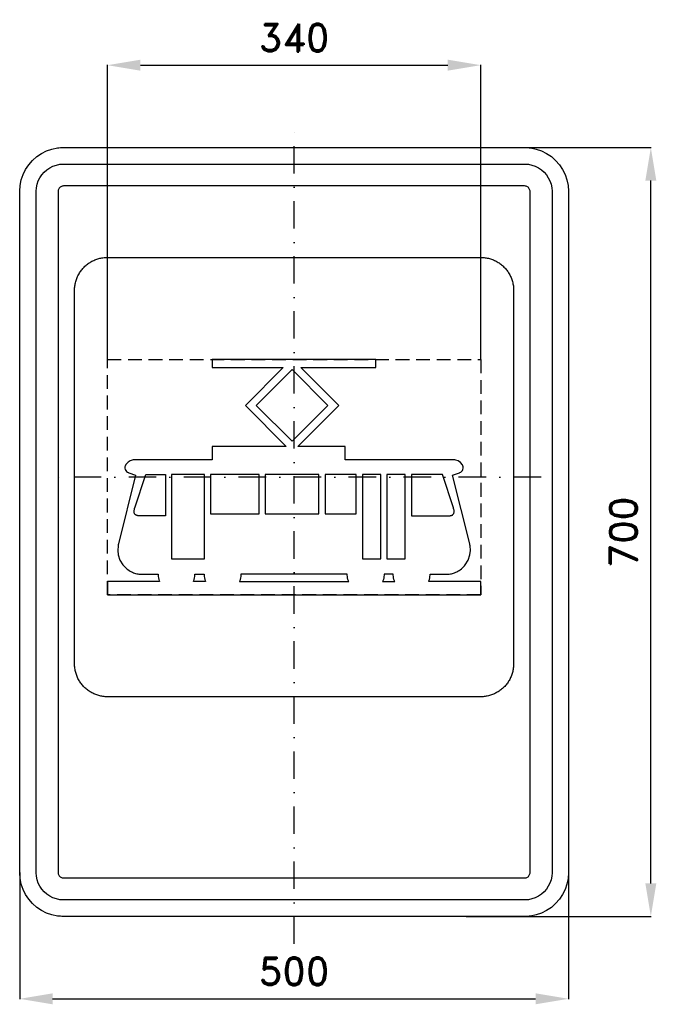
# Model space of a CAD drawing. Header units: millimetres. Extents: x -250 to 330, y -430 to 466.
import ezdxf

# ---------------------------------------------------------------- set-up
doc = ezdxf.new("R2010")
doc.units = ezdxf.units.MM
doc.header["$LTSCALE"] = 5
doc.linetypes.add('ČERCHOVANÁX2', pattern=[2, 1, -0.5, 0, -0.5])
doc.linetypes.add('ČÁRKOVANÁX2', pattern=[1.5, 1, -0.5])
doc.layers.add('Kóty', color=2, linetype='Continuous')
doc.layers.add('Značka', color=7, linetype='Continuous')
doc.styles.get("Standard").update_dxf_attribs({"font": 'romand.shx', "height": 25})
doc.dimstyles.get("Standard").update_dxf_attribs({"dimtxt": 25, "dimasz": 30, "dimexe": 0.18, "dimexo": 0.0625, "dimgap": 12.5, "dimtad": 1, "dimdec": 0, "dimzin": 0, "dimdsep": 46, "dimtxsty": 'Standard', "dimcen": 0.09, "dimadec": 0, "dimazin": 0, "dimtfac": 1, "dimtdec": 0, "dimtofl": 0, "dimtmove": 0, "dimatfit": 3, "dimfxl": 1, "dimtolj": 1, "dimtzin": 0, "dimarcsym": 0})

# ---------------------------------------------------------------- blocks, each defined once
blk = doc.blocks.new('*D0')
at = {"layer": 'Defpoints', "color": 0, "transparency": 16777216}
for p in [(-250, -310), (250, -310), (250, -425)]:
    blk.add_point(p, dxfattribs=at)
at = {"layer": 'Kóty', "color": 0, "lineweight": -2, "transparency": 16777216}
for p, q in [((-250, -310.0625), (-250, -425.18)), ((250, -310.0625), (250, -425.18)), ((-220, -425), (220, -425))]:
    blk.add_line(p, q, dxfattribs=at)
at = {"layer": 'Kóty', "color": 0, "transparency": 16777216}
for points in [[(-220, -420), (-220, -430), (-250, -425)], [(220, -420), (220, -430), (250, -425)]]:
    blk.add_solid(points, dxfattribs=at)
at = {"layer": 'Kóty', "color": 0, "transparency": 16777216, "insert": (0, -400), "char_height": 25, "attachment_point": 5}
blk.add_mtext('\\A1;500', dxfattribs=at)
blk = doc.blocks.new('*D1')
at = {"layer": 'Defpoints', "color": 0, "transparency": 16777216}
for p in [(134.41, 350), (325, 350), (156.85, -350)]:
    blk.add_point(p, dxfattribs=at)
at = {"layer": 'Kóty', "color": 0, "lineweight": -2, "transparency": 16777216}
for p, q in [((134.47, 350), (325.18, 350)), ((325, -320), (325, 320)), ((156.91, -350), (325.18, -350))]:
    blk.add_line(p, q, dxfattribs=at)
at = {"layer": 'Kóty', "color": 0, "transparency": 16777216}
for points in [[(320, 320), (330, 320), (325, 350)], [(320, -320), (330, -320), (325, -350)]]:
    blk.add_solid(points, dxfattribs=at)
at = {"layer": 'Kóty', "color": 0, "transparency": 16777216, "insert": (300, 0), "char_height": 25, "attachment_point": 5, "rotation": 90}
blk.add_mtext('\\A1;700', dxfattribs=at)
blk = doc.blocks.new('*D2')
at = {"layer": 'Defpoints', "color": 0, "transparency": 16777216}
for p in [(170, 425), (-170, 157.123), (170, 157.123)]:
    blk.add_point(p, dxfattribs=at)
at = {"layer": 'Kóty', "color": 0, "lineweight": -2, "transparency": 16777216}
for p, q in [((-170, 157.1855), (-170, 425.18)), ((-140, 425), (140, 425)), ((170, 157.1855), (170, 425.18))]:
    blk.add_line(p, q, dxfattribs=at)
at = {"layer": 'Kóty', "color": 0, "transparency": 16777216}
for points in [[(-140, 430), (-140, 420), (-170, 425)], [(140, 430), (140, 420), (170, 425)]]:
    blk.add_solid(points, dxfattribs=at)
at = {"layer": 'Kóty', "color": 0, "transparency": 16777216, "insert": (0, 450), "char_height": 25, "attachment_point": 5}
blk.add_mtext('\\A1;340', dxfattribs=at)

msp = doc.modelspace()

# ---------------------------------------------------------------- linework, layer by layer
at = {"layer": 'Značka', "color": 6, "linetype": 'ČERCHOVANÁX2', "ltscale": 5}
for points in [[(0, -375), (0, 375)], [(225, 50), (-225, 50)]]:
    msp.add_lwpolyline(points, dxfattribs=at)
at = {"layer": 'Značka', "color": 5}
for points in [[(-210, -350), (-210.2, -349.9995), (-210.3, -349.9988, -0.0321716), (-215.5, -349.637), (-220.6, -348.5823), (-225.5, -346.9227), (-230.1, -344.5885), (-234.4, -341.714), (-238.3, -338.2843), (-241.7, -334.4026), (-244.6, -330.0906), (-246.9, -325.4605), (-248.6, -320.5549), (-249.7, -315.4767), (-250, -310.314), (-250, -310.157), (-250, -310), (-250, 310), (-250, 310.157), (-250, 310.314), (-249.6, 315.479), (-248.6, 320.555), (-246.9, 325.464), (-244.6, 330.091), (-241.7, 334.402), (-238.3, 338.284), (-234.4, 341.717), (-230.1, 344.589), (-225.5, 346.906), (-220.6, 348.582), (-215.5, 349.654, -0.0367311), (-210.3, 349.999), (-210.2, 350), (-210, 350), (210, 350), (210.2, 350), (210.3, 349.999, -0.0321716), (215.5, 349.637), (220.6, 348.582), (225.5, 346.923), (230.1, 344.589), (234.4, 341.714), (238.3, 338.284), (241.7, 334.403), (244.6, 330.091), (246.9, 325.46), (248.6, 320.555), (249.7, 315.477), (250, 310.314), (250, 310.157), (250, 310), (250, -310), (250, -310.157), (250, -310.314), (249.6, -315.4791), (248.6, -320.5549), (246.9, -325.4636), (244.6, -330.0906), (241.7, -334.4017), (238.3, -338.2843), (234.4, -341.7172), (230.1, -344.5885), (225.5, -346.9061), (220.6, -348.5823), (215.5, -349.6542, -0.0367341), (210.3, -349.9988), (210.2, -349.9996), (210, -350), (-210, -350)], [(-210, -335), (-210.1, -334.9997), (-210.2, -334.9992, -0.0321601), (-213.4, -334.7731), (-216.6, -334.1139), (-219.7, -333.0767), (-222.6, -331.6178), (-225.3, -329.8212), (-227.7, -327.6777), (-229.8, -325.2516), (-231.6, -322.5566), (-233.1, -319.6628), (-234.1, -316.5968), (-234.8, -313.423), (-235, -310.196), (-235, -310.098), (-235, -310), (-235, 310), (-235, 310.098), (-235, 310.196), (-234.8, 313.424), (-234.1, 316.597), (-233.1, 319.665), (-231.6, 322.557), (-229.8, 325.251), (-227.7, 327.678), (-225.3, 329.823), (-222.6, 331.618), (-219.7, 333.066), (-216.6, 334.114), (-213.4, 334.784, -0.0367287), (-210.2, 334.999), (-210.1, 335), (-210, 335), (210, 335), (210.1, 335), (210.2, 334.999, -0.0321789), (213.4, 334.773), (216.6, 334.114), (219.7, 333.077), (222.6, 331.618), (225.3, 329.821), (227.7, 327.678), (229.8, 325.252), (231.6, 322.557), (233.1, 319.663), (234.1, 316.597), (234.8, 313.423), (235, 310.196), (235, 310.098), (235, 310), (235, -310), (235, -310.098), (235, -310.196), (234.8, -313.424), (234.1, -316.5968), (233.1, -319.6648), (231.6, -322.5566), (229.8, -325.2511), (227.7, -327.6777), (225.3, -329.8233), (222.6, -331.6178), (219.7, -333.0663), (216.6, -334.1139), (213.4, -334.7839), (210.2, -334.9992), (210.1, -334.9997), (210, -335), (-210, -335)], [(-170, -150), (-170.1178, -150), (-170.2356, -149.999, -0.0321792), (-174.1093, -149.728, -0.0354415), (-177.9162, -148.937, -0.0362629), (-181.5977, -147.692, -0.0344168), (-185.068, -145.941, -0.033722), (-188.3013, -143.785, -0.0340844), (-191.2132, -141.213, -0.03421), (-193.7879, -138.302, -0.0342332), (-195.9414, -135.068, -0.0340475), (-197.6795, -131.595, -0.0334126), (-198.9367, -127.916, -0.0341277), (-199.7406, -124.108, -0.036745), (-199.9991, -120.236), (-199.9997, -120.118), (-200, -120), (-200, 220), (-199.9996, 220.118), (-199.9991, 220.236, -0.0321818), (-199.7277, 224.109, -0.0354451), (-198.9367, 227.916, -0.0362718), (-197.692, 231.598, -0.0344147), (-195.9414, 235.068, -0.0337102), (-193.7855, 238.301, -0.0340811), (-191.2132, 241.213, -0.0342091), (-188.3019, 243.788, -0.0342289), (-185.068, 245.941, -0.0340264), (-181.5954, 247.68, -0.0334163), (-177.9162, 248.937, -0.0341134), (-174.1075, 249.741, -0.0367486), (-170.2356, 249.999), (-170.1178, 250), (-170, 250), (170, 250), (170.118, 250), (170.236, 249.999, -0.0321795), (174.109, 249.728, -0.0354563), (177.916, 248.937, -0.0362667), (181.598, 247.692, -0.0344283), (185.068, 245.941, -0.0337327), (188.301, 243.785, -0.034076), (191.213, 241.213, -0.034198), (193.788, 238.302, -0.0342084), (195.941, 235.068, -0.034041), (197.68, 231.595, -0.0334151), (198.937, 227.916, -0.0341264), (199.741, 224.108, -0.0367402), (199.999, 220.236), (200, 220.118), (200, 220), (200, -120), (200, -120.118), (199.999, -120.236, -0.0321792), (199.728, -124.109, -0.0354496), (198.937, -127.916, -0.0362653), (197.692, -131.598, -0.034416), (195.941, -135.068, -0.0337263), (193.785, -138.301, -0.0340842), (191.213, -141.213, -0.0342061), (188.302, -143.788, -0.0342324), (185.068, -145.941, -0.0340485), (181.595, -147.68, -0.0334137), (177.916, -148.937, -0.0341264), (174.108, -149.741, -0.0367489), (170.236, -149.999), (170.118, -150), (170, -150), (-170, -150)], [(170, -57.123), (170, -45.014), (122.57, -45.014), (122.7, -44.703), (122.82, -44.392), (123.24, -43.122), (123.56, -41.82), (123.78, -40.497), (123.88, -39.163), (123.89, -38.828), (123.89, -38.493), (138.33, -38.493), (139.34, -38.46), (140.36, -38.401, 0.048424), (144.34, -37.694, 0.0484246), (148.13, -36.229, 0.060323), (152.42, -33.535, 0.0605091), (155.95, -29.897), (158.61, -25.593), (160.2, -20.777), (160.72, -16.739), (160.42, -12.707), (160.23, -11.71), (160.02, -10.718), (144.38, 51.863), (150.68, 53.997), (150.9, 54.072), (151.1, 54.152), (151.89, 54.568), (152.59, 55.13), (153.31, 55.982), (153.81, 56.983), (154.09, 58.067), (154.1, 59.182), (153.86, 60.271), (153.4, 61.287), (151.71, 63.277), (149.46, 64.689), (147.49, 65.467, 0.058286), (145.43, 65.808), (144.91, 65.83), (144.38, 65.836), (46.58, 65.836), (46.58, 77.945), (3.36, 77.945), (40.62, 115.205), (6.15, 149.671), (74.52, 149.671), (74.52, 157.123), (-74.52, 157.123), (-74.52, 149.671), (-9.88, 149.671), (-44.35, 115.205), (-7.09, 77.945), (-74.52, 77.945), (-74.52, 65.836), (-144.38, 65.836, 0.00337269), (-144.91, 65.829), (-145.43, 65.808, 0.0523551), (-147.5, 65.459), (-149.46, 64.689), (-151.26, 63.579), (-152.75, 62.116), (-153.08, 61.706), (-153.4, 61.287), (-153.51, 61.092), (-153.61, 60.895), (-153.94, 60.064), (-154.1, 59.182), (-154.09, 58.065), (-153.81, 56.983), (-153.31, 55.985), (-152.59, 55.13), (-151.89, 54.564), (-151.1, 54.152), (-150.9, 54.072), (-150.68, 53.997), (-144.38, 51.863), (-160.02, -10.718), (-160.23, -11.71), (-160.42, -12.707), (-160.7, -16.743), (-160.2, -20.777), (-158.62, -25.595), (-155.95, -29.897, 0.0601424), (-152.42, -33.526, 0.0586731), (-148.13, -36.229, 0.0484761), (-144.34, -37.713, 0.0529858), (-140.36, -38.401), (-139.34, -38.461), (-138.33, -38.493), (-123.89, -38.493), (-123.89, -38.828), (-123.88, -39.163), (-123.77, -40.497), (-123.56, -41.82), (-123.25, -43.123), (-122.82, -44.392), (-122.7, -44.703), (-122.57, -45.014), (-170, -45.014), (-170, -57.123), (170, -57.123)]]:
    msp.add_lwpolyline(points, format="xyb", dxfattribs=at)
for points in [[(-210, -315), (210, -315), (210, -315), (210, -315), (210.7, -314.955), (211.3, -314.823), (211.9, -314.615), (212.5, -314.324), (213.1, -313.964), (213.5, -313.536), (214, -313.05), (214.3, -312.511), (214.6, -311.933), (214.8, -311.319), (215, -310.685), (215, -310.039), (215, -310.02), (215, -310), (215, 310), (215, 310.02), (215, 310.039), (215, 310.685), (214.8, 311.319), (214.6, 311.933), (214.3, 312.511), (214, 313.05), (213.5, 313.536), (213.1, 313.965), (212.5, 314.324), (211.9, 314.613), (211.3, 314.823), (210.7, 314.957), (210, 315), (210, 315), (210, 315), (-210, 315), (-210, 315), (-210, 315), (-210.7, 314.955), (-211.3, 314.823), (-211.9, 314.615), (-212.5, 314.324), (-213.1, 313.964), (-213.5, 313.536), (-214, 313.05), (-214.3, 312.511), (-214.6, 311.933), (-214.8, 311.319), (-215, 310.685), (-215, 310.039), (-215, 310.02), (-215, 310), (-215, -310), (-215, -310.02), (-215, -310.039), (-215, -310.685), (-214.8, -311.319), (-214.6, -311.933), (-214.3, -312.511), (-214, -313.05), (-213.5, -313.536), (-213.1, -313.965), (-212.5, -314.324), (-211.9, -314.613), (-211.3, -314.823), (-210.7, -314.957), (-210, -315), (-210, -315), (-210, -315)], [(-34.47, 115.205), (-1.86, 147.808), (30.74, 115.205), (-1.86, 82.603), (-34.47, 115.205)], [(-117.14, 14.684), (-138.79, 14.684), (-139.07, 14.684), (-139.34, 14.684), (-139.42, 14.683), (-139.49, 14.683), (-139.79, 14.683), (-140.09, 14.684), (-140.46, 14.685), (-140.83, 14.693), (-141.21, 14.71), (-141.58, 14.741), (-141.95, 14.786), (-142.31, 14.842), (-142.52, 14.875), (-142.72, 14.914), (-142.92, 14.958), (-143.12, 15.01), (-143.32, 15.069), (-143.52, 15.136), (-143.71, 15.211), (-143.9, 15.294), (-144.01, 15.347), (-144.12, 15.403), (-144.23, 15.462), (-144.33, 15.525), (-144.44, 15.592), (-144.54, 15.663), (-144.62, 15.723), (-144.69, 15.785), (-144.71, 15.801), (-144.73, 15.817), (-145.05, 16.141), (-145.32, 16.515), (-145.53, 16.944), (-145.67, 17.4), (-145.77, 18.056), (-145.79, 18.72), (-145.75, 19.245), (-145.69, 19.765), (-145.53, 20.602), (-145.32, 21.428), (-145.25, 21.678), (-145.18, 21.928), (-135.07, 52.41), (-117.14, 52.41), (-117.14, 14.684)], [(-111.55, -24.44), (-81.74, -24.44), (-81.74, 52.41), (-111.55, 52.41), (-111.55, -24.44)], [(-76.15, 16.547), (-31.9, 16.547), (-31.9, 52.41), (-76.15, 52.41), (-76.15, 16.547)], [(-26.32, 16.547), (22.59, 16.547), (22.59, 52.41), (-26.32, 52.41), (-26.32, 16.547)], [(28.18, 16.547), (56.59, 16.547), (56.59, 52.41), (28.18, 52.41), (28.18, 16.547)], [(62.18, -24.44), (78.95, -24.44), (78.95, 52.41), (62.18, 52.41), (62.18, -24.44)], [(84.53, -24.44), (101.3, -24.44), (101.3, 52.41), (84.53, 52.41), (84.53, -24.44)], [(106.89, 14.684), (138.79, 14.684), (139.07, 14.684), (139.34, 14.684), (139.42, 14.683), (139.49, 14.683), (139.79, 14.683), (140.09, 14.684), (140.46, 14.685), (140.83, 14.693), (141.21, 14.71), (141.58, 14.741), (141.95, 14.786), (142.31, 14.842), (142.52, 14.875), (142.72, 14.914), (142.92, 14.958), (143.12, 15.01), (143.32, 15.069), (143.52, 15.136), (143.71, 15.211), (143.9, 15.294), (144.01, 15.347), (144.12, 15.403), (144.23, 15.462), (144.33, 15.525), (144.44, 15.592), (144.54, 15.663), (144.62, 15.723), (144.69, 15.785), (144.71, 15.801), (144.73, 15.817), (145.05, 16.141), (145.32, 16.515), (145.53, 16.944), (145.67, 17.4), (145.77, 18.056), (145.79, 18.72), (145.75, 19.245), (145.69, 19.765), (145.53, 20.602), (145.32, 21.428), (145.25, 21.678), (145.18, 21.928), (135.07, 52.41), (106.89, 52.41), (106.89, 14.684)], [(-91.68, -45.014), (-91.55, -44.703), (-91.43, -44.392), (-91, -43.122), (-90.69, -41.82), (-90.47, -40.497), (-90.37, -39.163), (-90.36, -38.828), (-90.36, -38.493), (-81.97, -38.493), (-81.97, -38.828), (-81.96, -39.163), (-81.86, -40.497), (-81.64, -41.82), (-81.33, -43.123), (-80.9, -44.392), (-80.78, -44.703), (-80.65, -45.014), (-91.68, -45.014)], [(49.76, -45.014), (49.63, -44.703), (49.51, -44.392), (49.09, -43.122), (48.77, -41.82), (48.55, -40.497), (48.45, -39.163), (48.44, -38.828), (48.44, -38.493), (-48.44, -38.493), (-48.44, -38.828), (-48.45, -39.163), (-48.56, -40.497), (-48.77, -41.82), (-49.08, -43.123), (-49.51, -44.392), (-49.63, -44.703), (-49.76, -45.014), (49.76, -45.014)], [(91.68, -45.014), (91.55, -44.703), (91.43, -44.392), (91, -43.122), (90.69, -41.82), (90.47, -40.497), (90.37, -39.163), (90.36, -38.828), (90.36, -38.493), (81.97, -38.493), (81.97, -38.828), (81.96, -39.163), (81.86, -40.497), (81.64, -41.82), (81.33, -43.123), (80.9, -44.392), (80.78, -44.703), (80.65, -45.014), (91.68, -45.014)]]:
    msp.add_lwpolyline(points, dxfattribs=at)
at = {"layer": 'Značka', "color": 6, "linetype": 'ČÁRKOVANÁX2', "ltscale": 2.5}
msp.add_lwpolyline([(-170, -57.124), (-170, 157.123), (170, 157.123), (170, -57.124), (-170, -57.124)], dxfattribs=at)

# ---------------------------------------------------------------- dimensions: what is measured, and where the dimension line sits
at = {"layer": 'Kóty'}
for base, p1, p2, picture, middle in [((170, 425), (-170, 157.123), (170, 157.123), '*D2', (0, 450)), ((250, -425), (-250, -310), (250, -310), '*D0', (0, -400))]:
    dim = msp.add_linear_dim(base=base, p1=p1, p2=p2, dimstyle='Standard', dxfattribs=at)
    dim.commit()
    dim.dimension.update_dxf_attribs({"geometry": picture, "text_midpoint": middle})
dim = msp.add_linear_dim(base=(325, 350), p1=(156.8502, -350), p2=(134.4095, 350), angle=90, dimstyle='Standard', dxfattribs=at)
dim.commit()
dim.dimension.update_dxf_attribs({"geometry": '*D1', "text_midpoint": (300, 0)})

doc.saveas('drawing.dxf')
